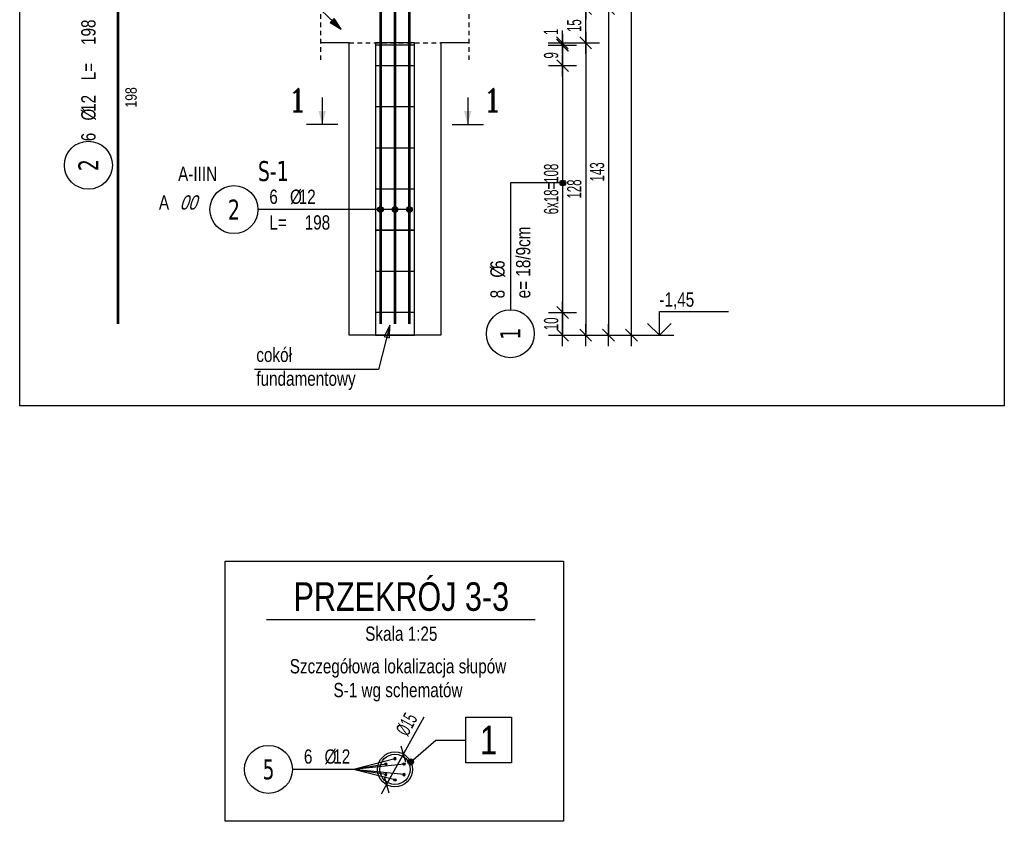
# Model space of a CAD drawing. Header units: millimetres. Extents: x 16025 to 17813, y -475 to 634.
# Tile 2 of 7: x 16025 to 16456, y -80 to 271. Entities that reach past the tile are written whole.
import ezdxf
from ezdxf.enums import TextEntityAlignment as Align

# ---------------------------------------------------------------- set-up
doc = ezdxf.new("R2010")
doc.units = ezdxf.units.MM
doc.header["$LTSCALE"] = 10
doc.linetypes.add('MP', pattern=[0.36, 0.2, -0.16])
for name, color, linetype, plot in [('BA_obw', 230, 'Continuous', False), ('BZ_obroz', 137, 'Continuous', False), ('BZ_obw', 230, 'Continuous', False), ('BZ_pom', 6, 'Continuous', False)]:
    doc.layers.add(name, color=color, linetype=linetype, plot=plot)
for name, color, linetype in [('BA_txg', 3, 'Continuous'), ('BA_wic', 1, 'Continuous'), ('BA_wis', 2, 'Continuous'), ('BA_wym', 1, 'Continuous'), ('BS_prg', 3, 'Continuous'), ('BS_sym', 7, 'Continuous'), ('BS_txg', 3, 'Continuous'), ('BZ_kot', 7, 'Continuous'), ('BZ_odn', 1, 'Continuous'), ('BZ_opi1', 7, 'Continuous'), ('BZ_opi2', 4, 'Continuous'), ('BZ_opi3', 30, 'Continuous'), ('BZ_opi4', 53, 'Continuous'), ('BZ_P_prz', 4, 'Continuous'), ('BZ_P_roz', 11, 'Continuous'), ('BZ_P_wid', 3, 'Continuous'), ('BZ_P_wyc', 134, 'Continuous'), ('BZ_sym', 7, 'Continuous'), ('BZ_txg', 3, 'Continuous'), ('BZ_txs', 2, 'Continuous'), ('BZ_wym', 1, 'Continuous')]:
    doc.layers.add(name, color=color, linetype=linetype)
doc.styles.add('BIKTBG', font='tahoma.ttf', dxfattribs={"width": 0.85})
doc.styles.add('BIKTC', font='bikromsw.shx', dxfattribs={"width": 0.85})
doc.styles.add('BIKTG', font='bikromsw.shx', dxfattribs={"width": 0.85})
doc.styles.add('BIKTS', font='bikromsw.shx', dxfattribs={"width": 0.8})
doc.styles.add('BIKWYM', font='bikromsw.shx', dxfattribs={"width": 0.6})
doc.styles.add('ROMANC', font='ROMANC.SHX')
doc.dimstyles.new('BA_KR_25_cm', dxfattribs={"dimscale": 0.25, "dimtxt": 25, "dimasz": 1.666667, "dimexe": 24, "dimexo": 0, "dimgap": 0, "dimtad": 0, "dimdec": 1, "dimrnd": 0.5, "dimzin": 9, "dimdsep": 46, "dimtxsty": 'BIKWYM', "dimblk": 'WYM-KR', "dimcen": 0, "dimdle": 20, "dimclrd": 256, "dimclre": 256, "dimclrt": 2, "dimadec": 0, "dimazin": 0, "dimtfac": 0.033333, "dimtdec": 1, "dimtmove": 0, "dimatfit": 3, "dimldrblk": 'WYM-KR', "dimfxl": 25, "dimfxlon": 1, "dimtvp": 0.8, "dimtolj": 1, "dimarcsym": 0})
doc.dimstyles.new('BZ_KP_25_cm', dxfattribs={"dimscale": 0.25, "dimtxt": 25, "dimasz": 1.666667, "dimexe": 24, "dimexo": 0, "dimgap": 0, "dimtad": 0, "dimdec": 1, "dimrnd": 0.5, "dimzin": 9, "dimdsep": 46, "dimtxsty": 'BIKWYM', "dimblk": 'WYM-KR', "dimblk1": 'WYM-KP', "dimblk2": 'WYM-KP', "dimsah": 1, "dimcen": 0, "dimdle": 20, "dimclrd": 256, "dimclre": 256, "dimclrt": 7, "dimadec": 0, "dimazin": 0, "dimtfac": 0.033333, "dimtdec": 1, "dimtmove": 0, "dimatfit": 3, "dimldrblk": 'WYM-KP', "dimfxl": 1, "dimtvp": 0.8, "dimtolj": 1, "dimarcsym": 0})
doc.dimstyles.new('BZ_KR_25_cm', dxfattribs={"dimscale": 0.25, "dimtxt": 25, "dimasz": 1.666667, "dimexe": 24, "dimexo": 0, "dimgap": 0, "dimtad": 0, "dimdec": 1, "dimrnd": 0.5, "dimzin": 9, "dimdsep": 46, "dimtxsty": 'BIKWYM', "dimblk": 'WYM-KR', "dimcen": 0, "dimdle": 20, "dimclrd": 256, "dimclre": 256, "dimclrt": 2, "dimadec": 0, "dimazin": 0, "dimtfac": 0.033333, "dimtdec": 1, "dimtmove": 0, "dimatfit": 3, "dimldrblk": 'WYM-KR', "dimfxl": 25, "dimfxlon": 1, "dimtvp": 0.8, "dimtolj": 1, "dimarcsym": 0})
doc.dimstyles.new('BZ_ST_25_cm', dxfattribs={"dimscale": 0.25, "dimtxt": 25, "dimasz": 1.666667, "dimexe": 24, "dimexo": 0, "dimgap": 0, "dimtad": 0, "dimdec": 1, "dimrnd": 0.5, "dimdsep": 46, "dimtxsty": 'BIKWYM', "dimblk": 'WYM-ST', "dimcen": 0, "dimdle": 20, "dimclrd": 256, "dimclre": 256, "dimclrt": 7, "dimadec": 0, "dimazin": 0, "dimtfac": 0.033333, "dimtdec": 1, "dimtix": 1, "dimtmove": 2, "dimatfit": 3, "dimldrblk": 'WYM-ST', "dimfxl": 1, "dimtvp": 0.8, "dimtolj": 1, "dimtzin": 0, "dimarcsym": 0})

# ---------------------------------------------------------------- blocks, each defined once
blk = doc.blocks.new('PRET3')
blk.add_hatch(color=0).paths.add_polyline_path([(0.5, 0, 1), (-0.5, 0, 1)])
at = {"color": 0}
blk.add_circle((0, 0), 0.5, dxfattribs=at)
blk = doc.blocks.new('WYM-ST')
blk.add_hatch(color=256).paths.add_polyline_path([(-13, 2.9), (0, 0), (-13, -2.9)])
blk.add_lwpolyline([(0, 0), (-13, 2.9), (-13, -2.9), (0, 0)])
blk = doc.blocks.new('ST2')
blk.add_line((13.77, 0), (0, 0))
blk.add_solid([(6.84, -1.95), (6.84, 1.95), (0, 0)])
blk = doc.blocks.new('eprzh')
blk.add_line((-47.9, 0), (47.9, 0))
at = {"xscale": 6, "yscale": 6, "zscale": 6, "rotation": 90}
blk.add_blockref('ST2', (0, 0), dxfattribs=at)
at = {"style": 'ROMANC'}
blk.add_attdef('PRZ', text='', height=70, dxfattribs=at).set_placement((76, 39.4), align=Align.CENTER)
blk = doc.blocks.new('WYM-KR')
at = {"linetype": 'ByBlock'}
blk.add_line((11.52, 0), (-11.52, 0), dxfattribs=at)
at = {"color": 7, "linetype": 'ByBlock'}
blk.add_line((6.24, 6.24), (-6.24, -6.24), dxfattribs=at)
blk = doc.blocks.new('*D53')
at = {"layer": 'BA_wym', "lineweight": -2}
for p, q in [((16256.45, 143.08), (16268.7, 143.08)), ((16262.7, 142.66), (16262.7, 133.5)), ((16256.45, 133.08), (16268.7, 133.08))]:
    blk.add_line(p, q, dxfattribs=at)
at = {"layer": 'Defpoints', "color": 0}
for p in [(16197.7, 143.08), (16209.2, 133.08), (16262.7, 133.08)]:
    blk.add_point(p, dxfattribs=at)
at = {"layer": 'BA_wym', "lineweight": -2, "xscale": 0.4166666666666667, "yscale": 0.4166666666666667, "zscale": 0.4166666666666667}
for p, rotation in [((16262.7, 143.08), 90), ((16262.7, 133.08), 270)]:
    blk.add_blockref('WYM-KR', p, dxfattribs=dict(at, rotation=rotation))
at = {"layer": 'BA_wym', "color": 2, "insert": (16257.7, 138.08), "char_height": 6.25, "attachment_point": 5, "rotation": 90, "style": 'BIKWYM'}
blk.add_mtext('\\A1;10', dxfattribs=at)
blk = doc.blocks.new('*D54')
at = {"layer": 'BA_wym', "lineweight": -2}
for p, q in [((16256.45, 251.08), (16268.7, 251.08)), ((16262.7, 250.66), (16262.7, 143.5)), ((16256.45, 143.08), (16268.7, 143.08))]:
    blk.add_line(p, q, dxfattribs=at)
at = {"layer": 'Defpoints', "color": 0}
for p in [(16197.69, 251.08), (16197.7, 143.08), (16262.7, 143.08)]:
    blk.add_point(p, dxfattribs=at)
at = {"layer": 'BA_wym', "lineweight": -2, "xscale": 0.4166666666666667, "yscale": 0.4166666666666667, "zscale": 0.4166666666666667}
for p, rotation in [((16262.7, 251.08), 90), ((16262.7, 143.08), 270)]:
    blk.add_blockref('WYM-KR', p, dxfattribs=dict(at, rotation=rotation))
at = {"layer": 'BA_wym', "color": 2, "insert": (16257.7, 197.08), "char_height": 6.25, "attachment_point": 5, "rotation": 90, "style": 'BIKWYM'}
blk.add_mtext('\\A1;6x18=108', dxfattribs=at)
blk = doc.blocks.new('*D55')
at = {"layer": 'BA_wym', "lineweight": -2}
for p, q in [((16256.45, 260.08), (16268.7, 260.08)), ((16262.7, 259.66), (16262.7, 251.5)), ((16256.45, 251.08), (16268.7, 251.08))]:
    blk.add_line(p, q, dxfattribs=at)
at = {"layer": 'Defpoints', "color": 0}
for p in [(16197.69, 260.08), (16197.69, 251.08), (16262.7, 251.08)]:
    blk.add_point(p, dxfattribs=at)
at = {"layer": 'BA_wym', "lineweight": -2, "xscale": 0.4166666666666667, "yscale": 0.4166666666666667, "zscale": 0.4166666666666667}
for p, rotation in [((16262.7, 260.08), 90), ((16262.7, 251.08), 270)]:
    blk.add_blockref('WYM-KR', p, dxfattribs=dict(at, rotation=rotation))
at = {"layer": 'BA_wym', "color": 2, "insert": (16257.7, 255.58), "char_height": 6.25, "attachment_point": 5, "rotation": 90, "style": 'BIKWYM'}
blk.add_mtext('\\A1;9', dxfattribs=at)
blk = doc.blocks.new('*D56')
at = {"layer": 'BA_wym', "lineweight": -2}
for p, q in [((16262.58, 261.5), (16262.58, 266.48)), ((16256.33, 261.08), (16268.58, 261.08)), ((16256.33, 260.08), (16268.58, 260.08)), ((16262.58, 260.08), (16262.58, 261.08)), ((16262.58, 259.66), (16262.58, 259.25))]:
    blk.add_line(p, q, dxfattribs=at)
at = {"layer": 'Defpoints', "color": 0}
for p in [(16197.58, 260.08), (16221.58, 261.08), (16262.58, 261.08)]:
    blk.add_point(p, dxfattribs=at)
at = {"layer": 'BA_wym', "lineweight": -2, "xscale": 0.4166666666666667, "yscale": 0.4166666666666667, "zscale": 0.4166666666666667}
for p, rotation in [((16262.58, 261.08), 270), ((16262.58, 260.08), 90)]:
    blk.add_blockref('WYM-KR', p, dxfattribs=dict(at, rotation=rotation))
at = {"layer": 'BA_wym', "color": 2, "insert": (16257.58, 265.88), "char_height": 6.25, "attachment_point": 5, "rotation": 90, "style": 'BIKWYM'}
blk.add_mtext('\\A1;1', dxfattribs=at)
blk = doc.blocks.new('WYM-KP')
blk.add_hatch(color=256).paths.add_polyline_path([(3, 0, 1), (-3, 0, 1)])
blk.add_circle((0, 0), 3)
blk = doc.blocks.new('bik_BlkOpPretU', base_point=(1570.94, 615.52))
at = {"layer": 'BZ_opi2', "style": 'BIKTBG', "width": 0.8}
blk.add_attdef('NUMER', text='', height=8.75, dxfattribs=at).set_placement((1514.25, 615.52), align=Align.MIDDLE_CENTER)
at = {"layer": 'BZ_opi4', "style": 'BIKTS', "width": 0.8}
for tag, p in [('SZTUK', (1529.75, 618.02)), ('PRZEDR_FI', (1538.8, 618.02)), ('PRZEKROJ', (1542.61, 618.02)), ('PRZEDR_L', (1529.75, 606.77)), ('DLUGOSC', (1545.23, 606.77)), ('UWAGA', (1529.75, 598.02))]:
    blk.add_attdef(tag, p, '', height=6.25, dxfattribs=at)
at = {"layer": 'BZ_pom', "width": 0.8}
for tag, p, height, style in [('GATUNEK', (1483.8, 628.02), 6.25, 'BIKTS'), ('POZYCJA', (1524.75, 628.02), 8.75, 'BIKTBG'), ('METODA_L', (1489.99, 615.52), 6.25, 'BIKTS')]:
    blk.add_attdef(tag, p, '', height=height, dxfattribs=dict(at, style=style))
at = {"layer": 'BZ_wym', "width": 0.8}
for tag, p, height, style, flags in [('PRZEDR_NR', (1529.75, 588.65), 8.75, 'BIKTBG', 1), ('PRZEDR_SZT', (1529.75, 579.27), 6.25, 'BIKTS', 1), ('TYP_PRETA', (1529.75, 569.9), 6.25, 'BIKTS', 3), ('EURO_KOD', (1529.75, 560.52), 6.25, 'BIKTS', 3), ('EURO_KOD_SEGMENTY', (1544.75, 560.52), 6.25, 'BIKTS', 3), ('HAK_1', (1529.75, 551.15), 6.25, 'BIKTS', 3), ('HAK_2', (1529.75, 541.77), 6.25, 'BIKTS', 3), ('ID', (1529.75, 532.4), 6.25, 'BIKTS', 3), ('ID_C', (1529.75, 523.02), 6.25, 'BIKTS', 3), ('b_atr_0', (1529.75, 513.65), 6.25, 'BIKTS', 3)]:
    blk.add_attdef(tag, p, '', height=height, dxfattribs=dict(at, style=style, flags=flags))
blk = doc.blocks.new('*D62')
at = {"layer": 'BA_wym', "lineweight": -2}
for p, q in [((16266.56, 261.08), (16278.81, 261.08)), ((16272.81, 260.66), (16272.81, 133.5)), ((16266.56, 133.08), (16278.81, 133.08))]:
    blk.add_line(p, q, dxfattribs=at)
at = {"layer": 'Defpoints', "color": 0}
for p in [(16262.81, 261.08), (16262.81, 133.08), (16272.81, 133.08)]:
    blk.add_point(p, dxfattribs=at)
at = {"layer": 'BA_wym', "lineweight": -2, "xscale": 0.4166666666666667, "yscale": 0.4166666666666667, "zscale": 0.4166666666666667}
for p, rotation in [((16272.81, 261.08), 90), ((16272.81, 133.08), 270)]:
    blk.add_blockref('WYM-KR', p, dxfattribs=dict(at, rotation=rotation))
at = {"layer": 'BA_wym', "color": 2, "insert": (16267.81, 197.08), "char_height": 6.25, "attachment_point": 5, "rotation": 90, "style": 'BIKWYM'}
blk.add_mtext('\\A1;128', dxfattribs=at)
blk = doc.blocks.new('*D63')
at = {"layer": 'BA_wym', "lineweight": -2}
for p, q in [((16266.56, 276.08), (16278.81, 276.08)), ((16272.81, 261.5), (16272.81, 275.66)), ((16266.56, 261.08), (16278.81, 261.08))]:
    blk.add_line(p, q, dxfattribs=at)
at = {"layer": 'Defpoints', "color": 0}
for p in [(16262.81, 276.08), (16272.81, 276.08), (16262.81, 261.08)]:
    blk.add_point(p, dxfattribs=at)
at = {"layer": 'BA_wym', "lineweight": -2, "xscale": 0.4166666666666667, "yscale": 0.4166666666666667, "zscale": 0.4166666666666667}
for p, rotation in [((16272.81, 276.08), 90), ((16272.81, 261.08), 270)]:
    blk.add_blockref('WYM-KR', p, dxfattribs=dict(at, rotation=rotation))
at = {"layer": 'BA_wym', "color": 2, "insert": (16267.81, 268.58), "char_height": 6.25, "attachment_point": 5, "rotation": 90, "style": 'BIKWYM'}
blk.add_mtext('\\A1;15', dxfattribs=at)
blk = doc.blocks.new('*D67')
at = {"layer": 'BA_wym', "lineweight": -2}
for p, q in [((16276.56, 276.08), (16288.81, 276.08)), ((16282.81, 275.66), (16282.81, 133.5)), ((16276.56, 133.08), (16288.81, 133.08))]:
    blk.add_line(p, q, dxfattribs=at)
at = {"layer": 'Defpoints', "color": 0}
for p in [(16272.81, 276.08), (16272.81, 133.08), (16282.81, 133.08)]:
    blk.add_point(p, dxfattribs=at)
at = {"layer": 'BA_wym', "lineweight": -2, "xscale": 0.4166666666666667, "yscale": 0.4166666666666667, "zscale": 0.4166666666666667}
for p, rotation in [((16282.81, 276.08), 90), ((16282.81, 133.08), 270)]:
    blk.add_blockref('WYM-KR', p, dxfattribs=dict(at, rotation=rotation))
at = {"layer": 'BA_wym', "color": 2, "insert": (16277.81, 204.58), "char_height": 6.25, "attachment_point": 5, "rotation": 90, "style": 'BIKWYM'}
blk.add_mtext('\\A1;143', dxfattribs=at)
blk = doc.blocks.new('*D69')
at = {"layer": 'BA_wym', "lineweight": -2}
for p, q in [((16286.56, 540.08), (16298.81, 540.08)), ((16292.81, 133.5), (16292.81, 539.66)), ((16286.56, 133.08), (16298.81, 133.08))]:
    blk.add_line(p, q, dxfattribs=at)
at = {"layer": 'Defpoints', "color": 0}
for p in [(16282.81, 540.08), (16292.81, 540.08), (16282.81, 133.08)]:
    blk.add_point(p, dxfattribs=at)
at = {"layer": 'BA_wym', "lineweight": -2, "xscale": 0.4166666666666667, "yscale": 0.4166666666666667, "zscale": 0.4166666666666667}
for p, rotation in [((16292.81, 540.08), 90), ((16292.81, 133.08), 270)]:
    blk.add_blockref('WYM-KR', p, dxfattribs=dict(at, rotation=rotation))
at = {"layer": 'BA_wym', "color": 2, "insert": (16287.81, 336.58), "char_height": 6.25, "attachment_point": 5, "rotation": 90, "style": 'BIKWYM'}
blk.add_mtext('\\A1;407', dxfattribs=at)
blk = doc.blocks.new('*U29')
for p, q in [((0, 4.17), (12.08, 4.17)), ((0, 0), (0, 4.17))]:
    blk.add_line(p, q)
at = {"color": 1}
blk.add_line((-2.5, 0), (2.5, 0), dxfattribs=at)
blk.add_lwpolyline([(-2.06, 2.06), (0, 0), (2.06, 2.06)])
at = {"style": 'BIKTS', "width": 0.8}
blk.add_attdef('POZIOM', text='', height=2.5, dxfattribs=at).set_placement((0, 6.25), align=Align.MIDDLE_LEFT)
blk = doc.blocks.new('bik_BlkOpPret', base_point=(608.5, -87.83))
at = {"layer": 'BZ_opi1', "style": 'BIKTS', "width": 0.8}
for tag, p in [('SZTUK', (567.31, -85.33)), ('PRZEDR_FI', (581.12, -85.33)), ('PRZEKROJ', (584.93, -85.33)), ('PRZEDR_L', (567.31, -96.58)), ('DLUGOSC', (582.78, -96.58)), ('UWAGA', (567.31, -105.33))]:
    blk.add_attdef(tag, p, '', height=6.25, dxfattribs=at)
at = {"layer": 'BZ_opi2', "style": 'BIKTBG', "width": 0.8}
blk.add_attdef('NUMER', text='', height=8.75, dxfattribs=at).set_placement((551.81, -87.83), align=Align.MIDDLE_CENTER)
at = {"layer": 'BZ_pom', "width": 0.8}
for tag, p, height, style in [('POZYCJA', (562.31, -75.33), 8.75, 'BIKTBG'), ('GATUNEK', (526.97, -75.33), 6.25, 'BIKTS'), ('METODA_L', (520.17, -87.83), 6.25, 'BIKTS'), ('EURO_KOD', (529.45, -87.83), 6.25, 'BIKTS')]:
    blk.add_attdef(tag, p, '', height=height, dxfattribs=dict(at, style=style))
at = {"layer": 'BZ_wym', "width": 0.8}
for tag, p, height, style, flags in [('PRZEDR_NR', (567.31, -114.71), 8.75, 'BIKTBG', 1), ('PRZEDR_SZT', (567.31, -124.08), 6.25, 'BIKTS', 1), ('TYP_PRETA', (567.31, -133.46), 6.25, 'BIKTS', 3), ('EURO_KOD_SEGMENTY', (580.88, -142.83), 6.25, 'BIKTS', 3), ('HAK_1', (567.31, -152.21), 6.25, 'BIKTS', 3), ('HAK_2', (567.31, -161.58), 6.25, 'BIKTS', 3), ('ID', (567.31, -170.96), 6.25, 'BIKTS', 3), ('ID_C', (567.31, -180.33), 6.25, 'BIKTS', 3), ('b_atr_0', (567.31, -189.71), 6.25, 'BIKTS', 3)]:
    blk.add_attdef(tag, p, '', height=height, dxfattribs=dict(at, style=style, flags=flags))
blk = doc.blocks.new('bik_BlkOpPretW', base_point=(917.65, 307.46))
at = {"layer": 'BZ_opi2', "style": 'BIKTBG', "width": 0.8}
blk.add_attdef('NUMER', text='', height=8.75, dxfattribs=at).set_placement((933.15, 307.46), align=Align.MIDDLE_CENTER)
at = {"layer": 'BZ_opi4', "style": 'BIKTS', "width": 0.8}
for tag, p in [('SZTUK', (943.38, 304.33)), ('PRZEDR_FI', (952.43, 304.33)), ('PRZEKROJ', (956.24, 304.33)), ('PRZEDR_L', (970.04, 304.33)), ('DLUGOSC', (985.52, 304.33))]:
    blk.add_attdef(tag, p, '', height=6.25, dxfattribs=at)
at = {"layer": 'BZ_pom', "width": 0.8}
for tag, p, height, style, flags in [('POZYCJA', (943.38, 294.96), 8.75, 'BIKTBG', 3), ('GATUNEK', (943.38, 285.58), 6.25, 'BIKTS', 1), ('METODA_L', (943.38, 266.83), 6.25, 'BIKTS', 3)]:
    blk.add_attdef(tag, p, '', height=height, dxfattribs=dict(at, style=style, flags=flags))
at = {"layer": 'BZ_wym', "width": 0.8}
for tag, p, height, style, flags in [('UWAGA', (943.38, 276.21), 6.25, 'BIKTS', 1), ('TYP_PRETA', (943.38, 257.46), 6.25, 'BIKTS', 3), ('PRZEDR_NR', (943.38, 248.08), 8.75, 'BIKTBG', 1), ('PRZEDR_SZT', (943.38, 238.71), 6.25, 'BIKTS', 1), ('EURO_KOD', (943.38, 229.33), 6.25, 'BIKTS', 3), ('EURO_KOD_SEGMENTY', (956.95, 229.33), 6.25, 'BIKTS', 3), ('HAK_1', (943.38, 219.96), 6.25, 'BIKTS', 3), ('HAK_2', (943.38, 210.58), 6.25, 'BIKTS', 3), ('ID', (943.38, 201.21), 6.25, 'BIKTS', 3), ('ID_C', (943.38, 191.83), 6.25, 'BIKTS', 3), ('b_atr_0', (943.38, 182.46), 6.25, 'BIKTS', 3)]:
    blk.add_attdef(tag, p, '', height=height, dxfattribs=dict(at, style=style, flags=flags))
blk = doc.blocks.new('*D76')
at = {"layer": 'BZ_wym', "lineweight": -2}
for p, q in [((16201.88, -34.11), (16193.19, -49.87)), ((16185.63, -63.58), (16192.99, -50.24)), ((16185.43, -63.95), (16185.22, -64.31))]:
    blk.add_line(p, q, dxfattribs=at)
at = {"layer": 'Defpoints', "color": 0}
for p in [(16192.99, -50.24), (16185.63, -63.58)]:
    blk.add_point(p, dxfattribs=at)
at = {"layer": 'BZ_wym', "lineweight": -2, "xscale": 0.4166666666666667, "yscale": 0.4166666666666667, "zscale": 0.4166666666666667}
for p, rotation in [((16192.99, -50.24), 241.1215416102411), ((16185.63, -63.58), 61.12154161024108)]:
    blk.add_blockref('WYM-KR', p, dxfattribs=dict(at, rotation=rotation))
at = {"layer": 'BZ_wym', "color": 2, "insert": (16194.46, -37.22), "char_height": 6.25, "attachment_point": 5, "rotation": 61.1215, "style": 'BIKWYM'}
blk.add_mtext('\\A1;%%c15', dxfattribs=at)
blk = doc.blocks.new('eoprz')
blk = doc.blocks.new('esn')

msp = doc.modelspace()

# ---------------------------------------------------------------- linework, layer by layer
msp.add_lwpolyline([(16220.31, -34.07), (16240.31, -34.07), (16240.31, -54.07), (16220.31, -54.07)], close=True)
at = {"layer": 'BA_obw'}
msp.add_lwpolyline([(16025.02, 634.31), (16456.05, 634.31), (16456.05, 102.2), (16025.02, 102.2)], close=True, dxfattribs=at)
at = {"layer": 'BA_wic', "linetype": 'MP'}
msp.add_line((16169.31, 261.08), (16209.31, 261.08), dxfattribs=at)
for points in [[(16156.81, 253.58), (16156.81, 283.58)], [(16221.81, 253.58), (16221.81, 283.58)]]:
    msp.add_lwpolyline(points, dxfattribs=at)
at = {"layer": 'BA_wis'}
for p, q in [((16169.31, 261.08), (16156.81, 261.08)), ((16221.81, 261.08), (16209.31, 261.08))]:
    msp.add_line(p, q, dxfattribs=at)
msp.add_lwpolyline([(16209.31, 261.08), (16209.31, 133.08), (16169.31, 133.08), (16169.31, 261.08)], dxfattribs=at)
at = {"layer": 'BS_prg'}
for radius in [7.62, 6.62]:
    msp.add_circle((16189.31, -56.91), radius, dxfattribs=at)
at = {"layer": 'BZ_obroz'}
msp.add_lwpolyline([(16180.81, 133.08), (16197.81, 133.08), (16197.81, 261.08), (16180.81, 261.08)], close=True, dxfattribs=at)
at = {"layer": 'BZ_obw'}
msp.add_lwpolyline([(16114.94, 34.24), (16263.08, 34.24), (16263.08, -79.64), (16114.94, -79.64)], close=True, dxfattribs=at)
at = {"layer": 'BZ_odn', "color": 252}
for centre in [(16055.09, 207.52), (16239.81, 133.74), (16133.93, -56.91)]:
    msp.add_circle(centre, 10.5, dxfattribs=at)
at = {"layer": 'BZ_odn'}
msp.add_circle((16118.81, 188.08), 10.5, dxfattribs=at)
at = {"layer": 'BZ_P_roz', "const_width": 0.6}
for points in [[(16180.81, 260.08), (16197.81, 260.08)], [(16180.81, 251.08), (16197.81, 251.08)], [(16180.81, 233.08), (16197.81, 233.08)], [(16180.81, 215.08), (16197.81, 215.08)], [(16180.81, 197.08), (16197.81, 197.08)], [(16180.81, 179.08), (16197.81, 179.08)], [(16180.81, 161.08), (16197.81, 161.08)], [(16180.81, 143.08), (16197.81, 143.08)]]:
    msp.add_lwpolyline(points, dxfattribs=at)
at = {"layer": 'BZ_P_wid', "const_width": 1.2}
for points in [[(16182.99, 336.28), (16182.99, 138.08)], [(16189.31, 336.28), (16189.31, 138.08)], [(16195.63, 336.28), (16195.63, 138.08)]]:
    msp.add_lwpolyline(points, dxfattribs=at)
at = {"layer": 'BZ_P_wyc', "linetype": 'Continuous', "const_width": 1.2}
msp.add_lwpolyline([(16068.05, 336.28), (16068.05, 138.08)], dxfattribs=at)
at = {"layer": 'BZ_txg'}
msp.add_lwpolyline([(16133.06, 8.72), (16250.61, 8.72)], dxfattribs=at)

# ---------------------------------------------------------------- block references
ref = msp.add_blockref('bik_BlkOpPretW', (16055.09, 192.02), dxfattribs=dict(rotation=90))
ref.add_attrib('NUMER', '2', dxfattribs={"layer": 'BZ_opi2', "height": 8.75, "rotation": 90, "style": 'BIKTBG', "width": 0.8}).set_placement((16055.09, 207.52), align=Align.MIDDLE_CENTER)
ref.add_attrib('SZTUK', '6', (16058.22, 217.98), dxfattribs={"layer": 'BZ_opi4', "height": 6.25, "rotation": 90, "style": 'BIKTS', "width": 0.8})
ref.add_attrib('PRZEKROJ', '12', (16058.22, 230.84), dxfattribs={"layer": 'BZ_opi4', "height": 6.25, "rotation": 90, "style": 'BIKTS', "width": 0.8})
ref.add_attrib('DLUGOSC', '198', (16058.22, 260.12), dxfattribs={"layer": 'BZ_opi4', "height": 6.25, "rotation": 90, "style": 'BIKTS', "width": 0.8})
ref.add_attrib('PRZEDR_FI', '%%c', (16058.22, 227.03), dxfattribs={"layer": 'BZ_opi4', "height": 6.25, "rotation": 90, "style": 'BIKTS', "width": 0.8})
ref.add_attrib('PRZEDR_L', 'L=', (16058.22, 244.64), dxfattribs={"layer": 'BZ_opi4', "height": 6.25, "rotation": 90, "style": 'BIKTS', "width": 0.8})
ref = msp.add_blockref('bik_BlkOpPret', (16173.12, 188.08))
ref.add_attrib('NUMER', '2', dxfattribs={"layer": 'BZ_opi2', "height": 8.75, "style": 'BIKTBG', "width": 0.8}).set_placement((16118.81, 188.08), align=Align.MIDDLE_CENTER)
ref.add_attrib('POZYCJA', 'S-1', (16129.31, 200.58), dxfattribs={"layer": 'BZ_pom', "height": 8.75, "style": 'BIKTBG', "width": 0.8})
ref.add_attrib('SZTUK', '6', (16134.31, 190.58), dxfattribs={"layer": 'BZ_opi1', "height": 6.25, "style": 'BIKTS', "width": 0.8})
ref.add_attrib('GATUNEK', 'A-IIIN', (16094.36, 200.58), dxfattribs={"layer": 'BZ_pom', "height": 6.25, "style": 'BIKTS', "width": 0.8})
ref.add_attrib('PRZEKROJ', '12', (16147.16, 190.58), dxfattribs={"layer": 'BZ_opi1', "height": 6.25, "style": 'BIKTS', "width": 0.8})
ref.add_attrib('DLUGOSC', '198', (16149.78, 179.33), dxfattribs={"layer": 'BZ_opi1', "height": 6.25, "style": 'BIKTS', "width": 0.8})
ref.add_attrib('METODA_L', 'A', (16085.97, 188.08), dxfattribs={"layer": 'BZ_pom', "height": 6.25, "style": 'BIKTS', "width": 0.8})
ref.add_attrib('PRZEDR_FI', '%%c', (16143.35, 190.58), dxfattribs={"layer": 'BZ_opi1', "height": 6.25, "style": 'BIKTS', "width": 0.8})
ref.add_attrib('PRZEDR_L', 'L=', (16134.31, 179.33), dxfattribs={"layer": 'BZ_opi1', "height": 6.25, "style": 'BIKTS', "width": 0.8})
ref.add_attrib('EURO_KOD', '00', (16095.02, 188.08), dxfattribs={"layer": 'BZ_pom', "height": 6.25, "style": 'BIKTS', "oblique": 18, "width": 0.8})
ref = msp.add_blockref('bik_BlkOpPretU', (16239.81, 199.72), dxfattribs=dict(rotation=90))
ref.add_attrib('NUMER', '1', dxfattribs={"layer": 'BZ_opi2', "height": 8.75, "rotation": 90, "style": 'BIKTBG', "width": 0.8}).set_placement((16239.81, 133.74), align=Align.MIDDLE_CENTER)
ref.add_attrib('SZTUK', '8', (16237.31, 149.24), dxfattribs={"layer": 'BZ_opi4', "height": 6.25, "rotation": 90, "style": 'BIKTS', "width": 0.8})
ref.add_attrib('PRZEKROJ', '6', (16237.31, 162.1), dxfattribs={"layer": 'BZ_opi4', "height": 6.25, "rotation": 90, "style": 'BIKTS', "width": 0.8})
ref.add_attrib('UWAGA', 'e= 18/9cm', (16248.56, 149.24), dxfattribs={"layer": 'BZ_opi4', "height": 6.25, "rotation": 90, "style": 'BIKTS', "width": 0.8})
ref.add_attrib('PRZEDR_FI', '%%c', (16237.31, 158.29), dxfattribs={"layer": 'BZ_opi4', "height": 6.25, "rotation": 90, "style": 'BIKTS', "width": 0.8})
ref = msp.add_blockref('bik_BlkOpPretU', (16171.09, -56.91))
ref.add_attrib('NUMER', '5', dxfattribs={"layer": 'BZ_opi2', "height": 8.75, "style": 'BIKTBG', "width": 0.8}).set_placement((16133.93, -56.91), align=Align.MIDDLE_CENTER)
ref.add_attrib('SZTUK', '6', (16149.43, -54.41), dxfattribs={"layer": 'BZ_opi4', "height": 6.25, "style": 'BIKTS', "width": 0.8})
ref.add_attrib('PRZEKROJ', '12', (16162.28, -54.41), dxfattribs={"layer": 'BZ_opi4', "height": 6.25, "style": 'BIKTS', "width": 0.8})
ref.add_attrib('PRZEDR_FI', '%%c', (16158.47, -54.41), dxfattribs={"layer": 'BZ_opi4', "height": 6.25, "style": 'BIKTS', "width": 0.8})
at = {"layer": 'BA_txg'}
ref = msp.add_blockref('eprzh', (16157.46, 225.36), dxfattribs=dict(at, xscale=-0.142857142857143, yscale=0.1428571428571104, zscale=0.142857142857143))
ref.add_attrib('PRZ', '1', dxfattribs={"layer": '0', "height": 10, "style": 'ROMANC'}).set_placement((16146.61, 231), align=Align.CENTER)
at = {"layer": 'BA_txg', "xscale": 0.142857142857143, "yscale": 0.142857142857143, "zscale": 0.142857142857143}
msp.add_blockref('eprzh', (16221.15, 225.36), dxfattribs=at).add_auto_attribs({'PRZ': '1'})
at = {"layer": 'BS_sym'}
ref = msp.add_blockref('esn', (16301.09, -44.07), dxfattribs=dict(at, xscale=6.25, yscale=6.25, zscale=6.25))
ref.add_attrib('Numer', '1', dxfattribs={"layer": 'BS_txg', "height": 12.5, "style": 'BIKTG', "width": 0.8}).set_placement((16230.31, -44.07), align=Align.MIDDLE_CENTER)
at = {"layer": 'BZ_kot', "xscale": 2.5, "yscale": 2.5, "zscale": 2.5}
msp.add_blockref('*U29', (16305.06, 133.08), dxfattribs=at).add_auto_attribs({'POZIOM': '-1,45'})
at = {"layer": 'BZ_P_prz', "zscale": 1.2}
for p, rotation in [((16185.31, -54.6), 149.9999999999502), ((16193.31, -54.6), 29.99999999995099), ((16189.31, -61.53), 269.9999999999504)]:
    msp.add_blockref('PRET3', p, dxfattribs=dict(at, rotation=rotation))
at = {"layer": 'BZ_P_prz', "xscale": -1, "zscale": 1.2}
for p, rotation in [((16189.31, -52.29), 269.9999999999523), ((16185.31, -59.22), 29.99999999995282), ((16193.31, -59.22), 149.9999999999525)]:
    msp.add_blockref('PRET3', p, dxfattribs=dict(at, rotation=rotation))
at = {"layer": 'BZ_sym'}
ref = msp.add_blockref('eoprz', (16192.08, 8.72), dxfattribs=dict(at, xscale=0.05, yscale=0.05, zscale=0.05))
ref.add_attrib('Nazwa', 'PRZEKRÓJ 3-3', dxfattribs={"layer": 'BZ_txg', "height": 12.5, "style": 'BIKTG', "width": 0.8}).set_placement((16192.08, 18.72), align=Align.MIDDLE_CENTER)
ref.add_attrib('Skala', 'Skala 1:25', dxfattribs={"layer": 'BZ_txs', "height": 6.25, "style": 'BIKTS', "width": 0.8}).set_placement((16192.08, 2.47), align=Align.MIDDLE_CENTER)

# ---------------------------------------------------------------- texts
at = {"layer": 'BZ_opi3', "style": 'BIKTC', "width": 0.8}
msp.add_text('198', height=5, rotation=90, dxfattribs=at).set_placement((16073.75, 237.18), align=Align.MIDDLE_CENTER)
at = {"layer": 'BZ_txs', "char_height": 6.25, "attachment_point": 1, "style": 'BIKTS'}
for s, insert, width in [('cokół\\Pfundamentowy', (16128.61, 127.64), 113.0116), ('\\pxqc;{\\Fbikromsw.shx|c1;Szczegółowa lokalizacja słupów\\PS-1 wg schematów}', (16067.7, -8.65), 245.8549)]:
    msp.add_mtext(s, dxfattribs=dict(at, insert=insert, width=width))

# ---------------------------------------------------------------- dimensions: what is measured, and where the dimension line sits
at = {"layer": 'BA_wym'}
for base, p1, p2, picture, middle in [((16292.81, 540.08), (16282.81, 133.08), (16282.81, 540.08), '*D69', (16287.81, 336.58)), ((16272.81, 276.08), (16262.81, 261.08), (16262.81, 276.08), '*D63', (16267.81, 268.58)), ((16282.81, 133.08), (16272.81, 276.08), (16272.81, 133.08), '*D67', (16277.81, 204.58)), ((16262.7, 251.08), (16197.69, 260.08), (16197.69, 251.08), '*D55', (16257.7, 255.58)), ((16272.81, 133.08), (16262.81, 261.08), (16262.81, 133.08), '*D62', (16267.81, 197.08)), ((16262.7, 133.08), (16197.7, 143.08), (16209.2, 133.08), '*D53', (16257.7, 138.08))]:
    dim = msp.add_linear_dim(base=base, p1=p1, p2=p2, angle=90, dimstyle='BA_KR_25_cm', override={"dimatfit": 1}, dxfattribs=at)
    dim.commit()
    dim.dimension.update_dxf_attribs({"geometry": picture, "text_midpoint": middle})
dim = msp.add_linear_dim(base=(16262.58, 261.08), p1=(16197.58, 260.08), p2=(16221.58, 261.08), angle=90, dimstyle='BA_KR_25_cm', override={"dimatfit": 1}, dxfattribs=at)
dim.commit()
dim.dimension.update_dxf_attribs({"geometry": '*D56', "text_midpoint": (16262.58, 265.88), "dimtype": 160})
dim = msp.add_linear_dim(base=(16262.7, 143.08), p1=(16197.69, 251.08), p2=(16197.7, 143.08), angle=90, text='6x18=<>', dimstyle='BA_KR_25_cm', override={"dimtxsty": 'BIKWYM', "dimatfit": 1}, dxfattribs=at)
dim.commit()
dim.dimension.update_dxf_attribs({"geometry": '*D54', "text_midpoint": (16257.7, 197.08)})
at = {"layer": 'BZ_wym'}
dim = msp.add_diameter_dim_2p(p1=(16185.63, -63.58), p2=(16192.99, -50.24), dimstyle='BZ_KR_25_cm', override={"dimdec": 0, "dimrnd": 1, "dimpost": '%%c<>', "dimatfit": 1}, dxfattribs=at)
dim.commit()
dim.dimension.update_dxf_attribs({"geometry": '*D76', "text_midpoint": (16198.83, -39.64), "dimtype": 163})

# ---------------------------------------------------------------- leaders
at = {"layer": 'BZ_odn'}
for points, dimstyle in [([(16165.7, 267.05), (16146.81, 285.23), (16113.92, 285.23)], 'BZ_ST_25_cm'), ([(16182.99, 188.08), (16169.31, 188.08), (16129.31, 188.08)], 'BZ_KP_25_cm'), ([(16189.31, 188.08), (16169.31, 188.08), (16129.31, 188.08)], 'BZ_KP_25_cm'), ([(16195.63, 188.08), (16169.31, 188.08), (16129.31, 188.08)], 'BZ_KP_25_cm'), ([(16187.11, 137.5), (16182.15, 118.15), (16127.81, 118.15)], 'BZ_ST_25_cm')]:
    msp.add_leader(points, dimstyle=dimstyle, dxfattribs=at)
at = {"layer": 'BZ_odn', "color": 252}
for points in [[(16262.81, 199.72), (16239.81, 199.72), (16239.81, 144.24)], [(16196.18, -53.61), (16207.14, -44.07), (16220.31, -44.07)]]:
    msp.add_leader(points, dimstyle='BZ_KP_25_cm', override={"dimclrd": 252}, dxfattribs=at)
at = {"layer": 'BZ_odn', "color": 252, "has_arrowhead": 0}
for points in [[(16189.31, -52.29), (16171.09, -56.91), (16144.43, -56.91)], [(16185.31, -54.6), (16171.09, -56.91), (16144.43, -56.91)], [(16193.31, -54.6), (16171.09, -56.91), (16144.43, -56.91)], [(16185.31, -59.22), (16171.09, -56.91), (16144.43, -56.91)], [(16189.31, -61.53), (16171.09, -56.91), (16144.43, -56.91)], [(16193.31, -59.22), (16171.09, -56.91), (16144.43, -56.91)]]:
    msp.add_leader(points, dimstyle='BZ_KP_25_cm', override={"dimclrd": 252}, dxfattribs=at)

doc.saveas('drawing.dxf')
